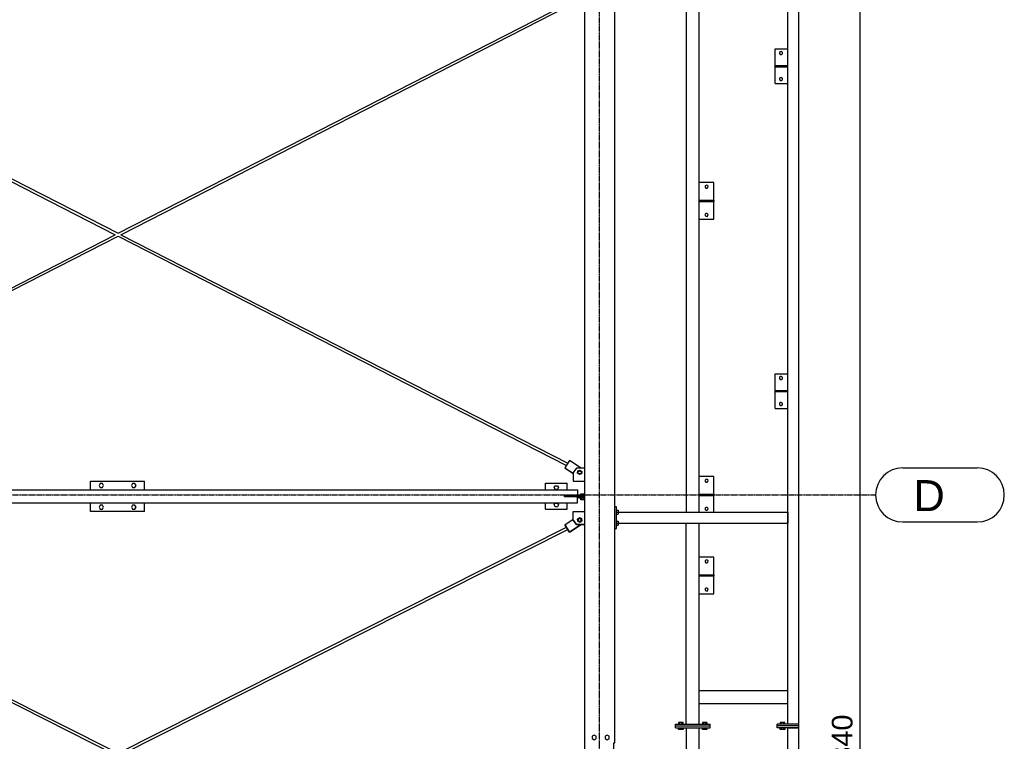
# Model space of a CAD drawing. Header units: millimetres. Extents: x -288865 to 11255, y 102926 to 380857.
# Tile 98 of 142: x -150073 to -145524, y 273375 to 276706. Entities that reach past the tile are written whole.
import ezdxf

# ---------------------------------------------------------------- set-up
doc = ezdxf.new("R2010")
doc.units = ezdxf.units.MM
doc.header["$MEASUREMENT"] = 0
doc.set_wipeout_variables(frame=1)
doc.linetypes.add('DXK_LINE_DOT3', pattern=[5.9187, 2.979, -0.9799, 0.9799, -0.9799])
for name, color, linetype in [('TS_INNE_OBIEKTY', 7, 'Continuous'), ('TS_LINIE_WIDOCZNE', 7, 'Continuous'), ('TS_WYMIARY', 7, 'Continuous'), ('TS_WYMIARY_TEKST', 7, 'Continuous')]:
    doc.layers.add(name, color=color, linetype=linetype)
doc.styles.add('ARIAL', font='arial.ttf')

# ---------------------------------------------------------------- blocks, each defined once
blk = doc.blocks.new('Part-65880428-1573 - 1330')
at = {"layer": 'TS_LINIE_WIDOCZNE', "color": 1, "linetype": 'Continuous'}
for p, q in [((47915, 58498), (49986.5, 59556.2)), ((47928.2, 58491.2), (49993, 59546)), ((46078.3, 57559.7), (47902, 58491.3)), ((46083.7, 57549), (47915, 58484.5)), ((46079.1, 57558.1), (46078.3, 57559.7)), ((46078.3, 57559.7), (46079, 57558.1)), ((46080.9, 57554.4), (46079, 57558.1)), ((46081.1, 57554.3), (46079.1, 57558.1)), ((46083, 57550.5), (46081.1, 57554.3)), ((46082.6, 57551.2), (46082.9, 57550.6)), ((46082.9, 57550.6), (46083.7, 57549)), ((46083.7, 57549), (46083, 57550.5))]:
    blk.add_line(p, q, dxfattribs=at)
blk = doc.blocks.new('Part-65880428-1577 - 1330')
at = {"layer": 'TS_LINIE_WIDOCZNE', "color": 1, "linetype": 'Continuous'}
for p, q in [((46080.6, 57012), (46079.1, 57008.9)), ((46079.1, 57008.9), (47901.8, 56090.7)), ((46081.2, 57013.1), (46084.5, 57019.6)), ((46084.5, 57019.6), (47915, 56097.4)), ((47928.3, 56090.7), (49992.5, 55050.9)), ((47915, 56084), (49986, 55040.7))]:
    blk.add_line(p, q, dxfattribs=at)
blk = doc.blocks.new('Part-65880428-1770 - 1330')
at = {"layer": 'TS_LINIE_WIDOCZNE', "color": 1, "linetype": 'Continuous'}
for p, q in [((47787.6, 57313.8), (47787.6, 57353.8)), ((47787.6, 57353.8), (48037.6, 57353.8)), ((48037.6, 57313.8), (48037.6, 57353.8)), ((47787.6, 57213.8), (47787.6, 57253.8)), ((48037.6, 57213.8), (48037.6, 57253.8)), ((48037.6, 57213.8), (47787.6, 57213.8))]:
    blk.add_line(p, q, dxfattribs=at)
blk = doc.blocks.new('Bolt-65880428-3880 - 1330')
at = {"layer": 'TS_INNE_OBIEKTY', "color": 1, "linetype": 'Continuous'}
for centre, start, end in [((50634, 56983.1), 108, 288), ((50634, 56983.1), 108, 288), ((50634, 56983.1), 288, 108), ((50634, 56983.1), 288, 108), ((50634, 56853.1), 108, 288), ((50634, 56853.1), 108, 288), ((50634, 56853.1), 288, 108), ((50634, 56853.1), 288, 108)]:
    blk.add_arc(centre, 7, start, end, dxfattribs=at)
blk = doc.blocks.new('Bolt-65880428-3891 - 1330')
at = {"layer": 'TS_INNE_OBIEKTY', "color": 1, "linetype": 'Continuous'}
for centre, start, end in [((50977.8, 57829.9), 108.0093, 288.0093), ((50977.8, 57829.9), 108.0093, 288.0093), ((50977.8, 57829.9), 288.0093, 108.0093), ((50977.8, 57829.9), 288.0093, 108.0093), ((50977.8, 57709.9), 108.0093, 288.0093), ((50977.8, 57709.9), 108.0093, 288.0093), ((50977.8, 57709.9), 288.0093, 108.0093), ((50977.8, 57709.9), 288.0093, 108.0093)]:
    blk.add_arc(centre, 7, start, end, dxfattribs=at)
blk = doc.blocks.new('Bolt-65880428-2150 - 1330')
at = {"layer": 'TS_INNE_OBIEKTY', "color": 1, "linetype": 'Continuous'}
for p, q in [((47982.4, 57342.8), (47977.2, 57333.8)), ((47977.2, 57333.8), (47982.4, 57324.8)), ((47992.8, 57342.8), (47982.4, 57342.8)), ((47982.4, 57324.8), (47992.8, 57324.8)), ((47998, 57333.8), (47992.8, 57342.8)), ((47992.8, 57324.8), (47998, 57333.8)), ((47982.4, 57242.8), (47977.2, 57233.8)), ((47977.2, 57233.8), (47982.4, 57224.8)), ((47992.8, 57242.8), (47982.4, 57242.8)), ((47998, 57233.8), (47992.8, 57242.8)), ((47992.8, 57224.8), (47998, 57233.8)), ((47982.4, 57224.8), (47992.8, 57224.8))]:
    blk.add_line(p, q, dxfattribs=at)
blk = doc.blocks.new('Part-65880428-1572 - 1330')
at = {"layer": 'TS_LINIE_WIDOCZNE', "color": 1, "linetype": 'Continuous'}
for p, q in [((46078.5, 59422.7), (47901.8, 58491.2)), ((46080.6, 59427), (46081.1, 59427.9)), ((46081.1, 59427.9), (46083.1, 59431.7)), ((46083.1, 59431.7), (46083.9, 59433.4)), ((46083.9, 59433.4), (47915, 58498)), ((47915, 58484.5), (49986.1, 57426.5)), ((47928, 58491.3), (49992.6, 57436.6))]:
    blk.add_line(p, q, dxfattribs=at)
blk = doc.blocks.new('Part-65880428-1576 - 1330')
at = {"layer": 'TS_LINIE_WIDOCZNE', "color": 1, "linetype": 'Continuous'}
for p, q in [((47915, 56097.4), (49986.1, 57140.8)), ((47928.2, 56090.7), (49992.6, 57130.6)), ((46079.2, 55172.6), (47901.7, 56090.7)), ((46084.5, 55161.9), (47915, 56084)), ((46080.8, 55169.3), (46079.2, 55172.6)), ((46081.3, 55168.3), (46084.5, 55161.9))]:
    blk.add_line(p, q, dxfattribs=at)
blk = doc.blocks.new('Part-65880428-3666 - 1330')
at = {"layer": 'TS_LINIE_WIDOCZNE', "color": 1, "linetype": 'Continuous'}
for p, q in [((50490, 56223.6), (50490, 56231.6)), ((50490, 56223.6), (50490, 56231.6)), ((50490, 56231.6), (50490, 56231.6)), ((50490, 56231.6), (50650, 56231.5)), ((50650, 56223.5), (50650, 56231.5)), ((50490, 56223.6), (50490, 56223.6)), ((50490, 56223.6), (50650, 56223.5))]:
    blk.add_line(p, q, dxfattribs=at)
blk = doc.blocks.new('Part-65880428-1707 - 1330')
at = {"layer": 'TS_LINIE_WIDOCZNE', "color": 1, "linetype": 'Continuous'}
for p, q in [((49978.1, 57280.8), (49978.1, 57286.8)), ((49978.1, 57286.8), (50070, 57286.8)), ((50043.2, 57280.8), (49978.1, 57280.8))]:
    blk.add_line(p, q, dxfattribs=at)
blk = doc.blocks.new('Part-65880428-1711 - 1330')
at = {"layer": 'TS_LINIE_WIDOCZNE', "color": 1, "linetype": 'Continuous'}
for p, q in [((50000.1, 57448.4), (49978.6, 57414.7)), ((49978.6, 57414.7), (50017.7, 57389.9)), ((49978.6, 57414.7), (49978.6, 57414.6)), ((49978.6, 57414.6), (50017.7, 57389.7)), ((50054.6, 57413.8), (50000.1, 57448.4))]:
    blk.add_line(p, q, dxfattribs=at)
blk = doc.blocks.new('Part-65880428-1712 - 1330')
at = {"layer": 'TS_LINIE_WIDOCZNE', "color": 1, "linetype": 'Continuous'}
for p, q in [((49978.6, 57152.8), (50017.6, 57177.6)), ((49978.6, 57152.7), (49978.6, 57152.8)), ((49978.6, 57152.8), (50000.1, 57119)), ((50000.1, 57118.9), (49978.6, 57152.7)), ((50055, 57153.8), (50000.1, 57118.9)), ((50000.1, 57119), (50054.8, 57153.8)), ((50000.1, 57118.9), (50000.1, 57119))]:
    blk.add_line(p, q, dxfattribs=at)
blk = doc.blocks.new('Part-65880428-1713 - 1330')
at = {"layer": 'TS_LINIE_WIDOCZNE', "color": 1, "linetype": 'Continuous'}
for p, q in [((50017.6, 57174), (50017.6, 57214)), ((50017.6, 57214), (50070, 57214)), ((50017.6, 57173.8), (50017.6, 57174)), ((50017.6, 57174), (50032.6, 57154)), ((50032.6, 57153.8), (50017.6, 57173.8)), ((50032.6, 57153.8), (50032.6, 57154)), ((50032.6, 57154), (50070, 57154)), ((50070, 57153.8), (50032.6, 57153.8)), ((50040.6, 57174.1), (50041, 57176.3)), ((50041, 57172), (50040.6, 57174.1)), ((50041, 57176.1), (50040.7, 57174.1)), ((50041, 57176.3), (50042, 57178.2)), ((50042, 57178.1), (50041, 57176.1)), ((50042, 57170), (50041, 57172)), ((50042, 57178.2), (50043.5, 57179.8)), ((50043.5, 57179.6), (50042, 57178.1)), ((50043.5, 57168.5), (50042, 57170)), ((50043.5, 57179.8), (50045.5, 57180.8)), ((50045.5, 57180.6), (50043.5, 57179.6)), ((50045.5, 57167.5), (50043.5, 57168.5)), ((50045.5, 57180.8), (50047.6, 57181.1)), ((50047.6, 57181), (50045.5, 57180.6)), ((50047.6, 57167.1), (50045.5, 57167.5)), ((50047.6, 57181), (50047.6, 57181.1)), ((50047.6, 57181.1), (50049.8, 57180.8)), ((50049.8, 57180.6), (50047.6, 57181)), ((50049.8, 57167.5), (50047.6, 57167.1)), ((50049.8, 57180.8), (50051.8, 57179.8)), ((50051.8, 57179.6), (50049.8, 57180.6)), ((50051.8, 57168.5), (50049.8, 57167.5)), ((50051.8, 57179.8), (50053.3, 57178.2)), ((50053.3, 57178.1), (50051.8, 57179.6)), ((50053.3, 57170), (50051.8, 57168.5)), ((50053.3, 57178.2), (50054.3, 57176.3)), ((50054.3, 57176.1), (50053.3, 57178.1)), ((50054.3, 57172), (50053.3, 57170)), ((50054.3, 57176.3), (50054.6, 57174.1)), ((50054.6, 57174.1), (50054.3, 57176.1)), ((50054.6, 57174.1), (50054.3, 57172))]:
    blk.add_line(p, q, dxfattribs=at)
blk = doc.blocks.new('Part-65880428-1714 - 1330')
at = {"layer": 'TS_LINIE_WIDOCZNE', "color": 1, "linetype": 'Continuous'}
for p, q in [((50032.7, 57413.8), (50017.7, 57393.8)), ((50070, 57413.8), (50032.7, 57413.8)), ((50017.7, 57393.8), (50017.7, 57353.6)), ((50040.7, 57393.8), (50041, 57395.9)), ((50041, 57391.6), (50040.7, 57393.8)), ((50041, 57395.9), (50042, 57397.9)), ((50042, 57389.7), (50041, 57391.6)), ((50042, 57397.9), (50043.5, 57399.4)), ((50043.5, 57388.1), (50042, 57389.7)), ((50043.5, 57399.4), (50045.5, 57400.4)), ((50045.5, 57387.1), (50043.5, 57388.1)), ((50045.5, 57400.4), (50047.7, 57400.8)), ((50047.6, 57386.8), (50045.5, 57387.1)), ((50049.8, 57387.1), (50047.6, 57386.8)), ((50047.7, 57400.6), (50047.7, 57400.8)), ((50047.7, 57400.8), (50049.8, 57400.4)), ((50049.8, 57400.4), (50051.8, 57399.4)), ((50051.8, 57388.1), (50049.8, 57387.1)), ((50051.8, 57399.4), (50053.3, 57397.9)), ((50053.3, 57389.6), (50051.8, 57388.1)), ((50053.3, 57397.9), (50054.3, 57395.9)), ((50054.3, 57391.6), (50053.3, 57389.6)), ((50054.3, 57395.9), (50054.7, 57393.8)), ((50054.7, 57393.8), (50054.3, 57391.6)), ((50017.7, 57353.8), (50070, 57353.8)), ((50017.7, 57353.6), (50070, 57353.6))]:
    blk.add_line(p, q, dxfattribs=at)
blk = doc.blocks.new('Part-65880428-1727 - 1330')
at = {"layer": 'TS_LINIE_WIDOCZNE', "color": 1, "linetype": 'Continuous'}
for p, q in [((50043.2, 57274.8), (50043.2, 57280.8)), ((50043.2, 57280.8), (50070, 57280.8)), ((50070, 57274.8), (50043.2, 57274.8))]:
    blk.add_line(p, q, dxfattribs=at)
blk = doc.blocks.new('Part-65880428-1755 - 1330')
at = {"layer": 'TS_LINIE_WIDOCZNE', "color": 1, "linetype": 'Continuous'}
for p, q in [((50070, 62018.5), (50070, 56095.2)), ((50210, 62018.5), (50070, 62018.5)), ((50210, 60945.6), (50210, 62018.5)), ((50206, 60835.6), (50206, 60945.6)), ((50206, 60945.6), (50210, 60945.6)), ((50210, 60835.6), (50206, 60835.6)), ((50210, 56145.3), (50210, 60835.6)), ((50206, 56095.2), (50206, 56145.3)), ((50206, 56145.3), (50210, 56145.3)), ((50070, 56095.2), (50206, 56095.2))]:
    blk.add_line(p, q, dxfattribs=at)
blk = doc.blocks.new('Bolt-65880428-2149 - 1330')
at = {"layer": 'TS_INNE_OBIEKTY', "color": 1, "linetype": 'Continuous'}
for p, q in [((47832.4, 57342.8), (47827.2, 57333.8)), ((47827.2, 57333.8), (47832.4, 57324.8)), ((47842.8, 57342.8), (47832.4, 57342.8)), ((47832.4, 57324.8), (47842.8, 57324.8)), ((47848, 57333.8), (47842.8, 57342.8)), ((47842.8, 57324.8), (47848, 57333.8)), ((47832.4, 57242.8), (47827.2, 57233.8)), ((47827.2, 57233.8), (47832.4, 57224.8)), ((47842.8, 57242.8), (47832.4, 57242.8)), ((47848, 57233.8), (47842.8, 57242.8)), ((47842.8, 57224.8), (47848, 57233.8)), ((47832.4, 57224.8), (47842.8, 57224.8))]:
    blk.add_line(p, q, dxfattribs=at)
blk = doc.blocks.new('Part-65880428-1793 - 1330')
at = {"layer": 'TS_LINIE_WIDOCZNE', "color": 1, "linetype": 'Continuous'}
for p, q in [((45795, 57313.8), (50038.2, 57313.8)), ((50038.2, 57313.8), (50038.2, 57286.8)), ((50038.2, 57253.8), (50038.2, 57280.8)), ((45795, 57253.8), (50038.2, 57253.8))]:
    blk.add_line(p, q, dxfattribs=at)
blk = doc.blocks.new('Bolt-65880428-3899 - 1330')
at = {"layer": 'TS_INNE_OBIEKTY', "color": 1, "linetype": 'Continuous'}
for centre, start, end in [((50634, 58712.9), 108, 288), ((50634, 58712.9), 108, 288), ((50634, 58712.9), 288, 108), ((50634, 58712.9), 288, 108), ((50634, 58582.9), 108, 288), ((50634, 58582.9), 108, 288), ((50634, 58582.9), 288, 108), ((50634, 58582.9), 288, 108)]:
    blk.add_arc(centre, 7, start, end, dxfattribs=at)
blk = doc.blocks.new('Bolt-65880428-1966 - 1330')
at = {"layer": 'TS_INNE_OBIEKTY', "color": 1, "linetype": 'Continuous'}
for p, q in [((50052.8, 57286.8), (50052.8, 57294.7)), ((50052.8, 57294.7), (50070, 57294.7)), ((50052.8, 57266.9), (50052.8, 57274.8)), ((50058, 57286.8), (50058, 57294.7)), ((50058, 57266.9), (50058, 57274.8)), ((50068.3, 57286.8), (50068.3, 57294.7)), ((50068.3, 57266.9), (50068.3, 57274.8)), ((50070, 57266.9), (50052.8, 57266.9))]:
    blk.add_line(p, q, dxfattribs=at)
blk = doc.blocks.new('Bolt-65880428-1969 - 1330')
at = {"layer": 'TS_INNE_OBIEKTY', "color": 1, "linetype": 'Continuous'}
for p, q in [((50038.1, 57390.7), (50039.3, 57401)), ((50038.1, 57390.5), (50038.1, 57390.7)), ((50046.4, 57384.4), (50038.1, 57390.7)), ((50046.4, 57384.3), (50038.1, 57390.5)), ((50039.3, 57401), (50048.9, 57405.1)), ((50056, 57388.5), (50046.4, 57384.4)), ((50056, 57388.3), (50046.4, 57384.3)), ((50046.4, 57384.3), (50046.4, 57384.4)), ((50048.9, 57405.1), (50057.2, 57398.8)), ((50057.2, 57398.8), (50056, 57388.5)), ((50057.2, 57398.7), (50056, 57388.3)), ((50056, 57388.3), (50056, 57388.5))]:
    blk.add_line(p, q, dxfattribs=at)
blk = doc.blocks.new('Bolt-65880428-1970 - 1330')
at = {"layer": 'TS_INNE_OBIEKTY', "color": 1, "linetype": 'Continuous'}
for p, q in [((50038.1, 57179), (50046.4, 57185.2)), ((50046.4, 57185.2), (50056, 57181.2)), ((50039.3, 57168.7), (50038.1, 57179)), ((50039.3, 57168.5), (50038.1, 57178.9)), ((50039.3, 57168.5), (50039.3, 57168.7)), ((50048.9, 57164.6), (50039.3, 57168.7)), ((50039.3, 57168.5), (50048.9, 57164.5)), ((50057.2, 57170.9), (50048.9, 57164.6)), ((50048.9, 57164.5), (50057.2, 57170.7)), ((50048.9, 57164.5), (50048.9, 57164.6)), ((50056, 57181.2), (50057.2, 57170.9)), ((50057.2, 57170.7), (50057.2, 57170.9))]:
    blk.add_line(p, q, dxfattribs=at)
blk = doc.blocks.new('Bolt-65880428-2004 - 1330')
at = {"layer": 'TS_INNE_OBIEKTY', "color": 1, "linetype": 'Continuous'}
for p, q in [((50115, 56180.9), (50106, 56175.7)), ((50106, 56175.7), (50106, 56165.3)), ((50106, 56165.3), (50115, 56160.1)), ((50124, 56175.7), (50115, 56180.9)), ((50115, 56160.1), (50124, 56165.3)), ((50124, 56165.3), (50124, 56175.7)), ((50175, 56180.9), (50166, 56175.7)), ((50166, 56175.7), (50166, 56165.3)), ((50166, 56165.3), (50175, 56160.1)), ((50184, 56175.7), (50175, 56180.9)), ((50175, 56160.1), (50184, 56165.3)), ((50184, 56165.3), (50184, 56175.7))]:
    blk.add_line(p, q, dxfattribs=at)
blk = doc.blocks.new('GridLine-65880428-2366 - 1330')
at = {"layer": 'TS_INNE_OBIEKTY', "color": 4, "linetype": 'Continuous'}
for p, q in [((51540.1, 57415.2), (51884.6, 57415.2)), ((51540.1, 57165.2), (51884.6, 57165.2))]:
    blk.add_line(p, q, dxfattribs=at)
at = {"layer": 'TS_INNE_OBIEKTY', "color": 4, "linetype": 'DXK_LINE_DOT3'}
blk.add_line((33695.7, 57290.2), (51415.1, 57290.2), dxfattribs=at)
at = {"layer": 'TS_INNE_OBIEKTY', "color": 4, "linetype": 'Continuous'}
for centre, start, end in [((51540.1, 57290.2), 90, 270), ((51884.6, 57290.2), 270, 90)]:
    blk.add_arc(centre, 125, start, end, dxfattribs=at)
at = {"layer": 'TS_INNE_OBIEKTY', "color": 2, "linetype": 'Continuous', "style": 'ARIAL'}
blk.add_text('D', height=143.3, dxfattribs=at).set_placement((51590.1, 57215.2))
blk = doc.blocks.new('Bolt-65880428-4048 - 1330')
at = {"layer": 'TS_INNE_OBIEKTY', "color": 1, "linetype": 'Continuous'}
for centre, start, end in [((50634, 57355.8), 108, 288), ((50634, 57355.8), 108, 288), ((50634, 57355.8), 288, 108), ((50634, 57355.8), 288, 108), ((50634, 57225.8), 108, 288), ((50634, 57225.8), 108, 288), ((50634, 57225.8), 288, 108), ((50634, 57225.8), 288, 108)]:
    blk.add_arc(centre, 7, start, end, dxfattribs=at)
blk = doc.blocks.new('GridLine-65880428-2358 - 1330')
at = {"layer": 'TS_INNE_OBIEKTY', "color": 4, "linetype": 'DXK_LINE_DOT3'}
blk.add_line((50140, 49250.8), (50140, 62316), dxfattribs=at)
blk = doc.blocks.new('Bolt-65880428-3861 - 1330')
at = {"layer": 'TS_INNE_OBIEKTY', "color": 1, "linetype": 'Continuous'}
for p, q in [((50052.8, 57286.8), (50052.8, 57294.7)), ((50052.8, 57294.7), (50070, 57294.7)), ((50052.8, 57266.9), (50052.8, 57274.8)), ((50058, 57286.8), (50058, 57294.7)), ((50058, 57266.9), (50058, 57274.8)), ((50068.3, 57286.8), (50068.3, 57294.7)), ((50068.3, 57266.9), (50068.3, 57274.8)), ((50070, 57266.9), (50052.8, 57266.9))]:
    blk.add_line(p, q, dxfattribs=at)
blk = doc.blocks.new('Bolt-65880428-3893 - 1330')
at = {"layer": 'TS_INNE_OBIEKTY', "color": 1, "linetype": 'Continuous'}
for centre, start, end in [((50977.8, 59329.9), 108.0093, 288.0093), ((50977.8, 59329.9), 108.0093, 288.0093), ((50977.8, 59329.9), 288.0093, 108.0093), ((50977.8, 59329.9), 288.0093, 108.0093), ((50977.8, 59209.9), 108.0093, 288.0093), ((50977.8, 59209.9), 108.0093, 288.0093), ((50977.8, 59209.9), 288.0093, 108.0093), ((50977.8, 59209.9), 288.0093, 108.0093)]:
    blk.add_arc(centre, 7, start, end, dxfattribs=at)
blk = doc.blocks.new('Part-65880428-3720 - 1330')
at = {"layer": 'TS_LINIE_WIDOCZNE', "color": 1, "linetype": 'Continuous'}
for p, q in [((50218, 57235.2), (50210, 57235.2)), ((50218, 57135.2), (50218, 57235.2)), ((50210, 57135.2), (50218, 57135.2))]:
    blk.add_line(p, q, dxfattribs=at)
blk = doc.blocks.new('Part-65880428-3664 - 1330')
at = {"layer": 'TS_LINIE_WIDOCZNE', "color": 1, "linetype": 'Continuous'}
for p, q in [((50960, 56223.5), (50960, 56231.5)), ((51060, 56231.5), (50960, 56231.5)), ((51060, 56223.5), (51060, 56231.5)), ((51060, 56223.5), (50960, 56223.5))]:
    blk.add_line(p, q, dxfattribs=at)
blk = doc.blocks.new('Part-65880428-3752 - 1330')
at = {"layer": 'TS_LINIE_WIDOCZNE', "color": 1, "linetype": 'Continuous'}
for p, q in [((49890.2, 57313.8), (49890.2, 57343.8)), ((49890.2, 57343.8), (49990.2, 57343.8)), ((49990.2, 57313.8), (49990.2, 57343.8)), ((49890.2, 57223.8), (49890.2, 57253.8)), ((49990.2, 57223.8), (49990.2, 57253.8)), ((49890.2, 57223.8), (49990.2, 57223.8))]:
    blk.add_line(p, q, dxfattribs=at)
blk = doc.blocks.new('Bolt-65880428-3836 - 1330')
at = {"layer": 'TS_INNE_OBIEKTY', "color": 1, "linetype": 'Continuous'}
for p, q in [((50525.4, 56239.5), (50504.6, 56239.5)), ((50504.6, 56239.5), (50504.6, 56231.6)), ((50509.8, 56231.6), (50509.8, 56239.5)), ((50520.2, 56231.6), (50520.2, 56239.5)), ((50525.4, 56231.6), (50525.4, 56239.5)), ((50635.4, 56239.5), (50614.6, 56239.5)), ((50614.6, 56239.5), (50614.6, 56231.6)), ((50635.4, 56231.6), (50614.6, 56231.6)), ((50618, 56231.5), (50618, 56231.6)), ((50619.8, 56231.6), (50619.8, 56239.5)), ((50630.2, 56231.6), (50630.2, 56239.5)), ((50632, 56231.5), (50632, 56231.6)), ((50635.4, 56239.5), (50635.4, 56231.6)), ((50504.6, 56207.6), (50504.6, 56215.6)), ((50525.4, 56207.6), (50504.6, 56207.6)), ((50509.8, 56207.6), (50509.8, 56215.6)), ((50520.2, 56207.6), (50520.2, 56215.6)), ((50525.4, 56215.6), (50525.4, 56207.6)), ((50614.6, 56207.6), (50614.6, 56215.5)), ((50635.4, 56207.6), (50614.6, 56207.6)), ((50619.8, 56207.6), (50619.8, 56215.5)), ((50630.2, 56207.6), (50630.2, 56215.5)), ((50635.4, 56215.5), (50635.4, 56207.6))]:
    blk.add_line(p, q, dxfattribs=at)
blk = doc.blocks.new('Part-65880428-3593 - 1330')
at = {"layer": 'TS_LINIE_WIDOCZNE', "color": 1, "linetype": 'Continuous'}
for p, q in [((50667.9, 57003.2), (50600, 57003.2)), ((50667.9, 57003.1), (50667.9, 57003.2))]:
    blk.add_line(p, q, dxfattribs=at)
blk = doc.blocks.new('Part-65880428-3605 - 1330')
at = {"layer": 'TS_LINIE_WIDOCZNE', "color": 1, "linetype": 'Continuous'}
for p, q in [((50667.9, 58733), (50599.9, 58733)), ((50667.9, 58732.9), (50667.9, 58733))]:
    blk.add_line(p, q, dxfattribs=at)
blk = doc.blocks.new('Part-65880428-3642 - 1330')
at = {"layer": 'TS_LINIE_WIDOCZNE', "color": 1, "linetype": 'Continuous'}
for p, q in [((51010, 62010.5), (51060, 62010.5)), ((51010, 56231.5), (51010, 62010.5)), ((51060, 56231.5), (51060, 62010.5)), ((51060, 56231.5), (51010, 56231.5))]:
    blk.add_line(p, q, dxfattribs=at)
blk = doc.blocks.new('Part-65880428-3663 - 1330')
at = {"layer": 'TS_LINIE_WIDOCZNE', "color": 1, "linetype": 'Continuous'}
for p, q in [((50960, 56215.5), (50960, 56223.5)), ((51060, 56223.5), (50960, 56223.5)), ((51060, 56215.5), (50960, 56215.5)), ((51060, 56215.5), (51060, 56223.5))]:
    blk.add_line(p, q, dxfattribs=at)
blk = doc.blocks.new('Part-65880428-3665 - 1330')
at = {"layer": 'TS_LINIE_WIDOCZNE', "color": 1, "linetype": 'Continuous'}
for p, q in [((50490, 56215.6), (50490, 56223.6)), ((50490, 56215.6), (50490, 56223.6)), ((50490, 56223.6), (50490, 56223.6)), ((50490, 56223.6), (50650, 56223.5)), ((50490, 56215.6), (50490, 56215.6)), ((50490, 56215.6), (50650, 56215.5)), ((50650, 56215.5), (50650, 56223.5))]:
    blk.add_line(p, q, dxfattribs=at)
blk = doc.blocks.new('Part-65880428-3669 - 1330')
at = {"layer": 'TS_LINIE_WIDOCZNE', "color": 1, "linetype": 'Continuous'}
for p, q in [((50540, 56215.5), (50540, 56115.5)), ((50540, 56215.5), (50582.9, 56215.5)), ((50600, 56115.5), (50600, 56215.5)), ((50540, 56115.5), (50600, 56115.5))]:
    blk.add_line(p, q, dxfattribs=at)
blk = doc.blocks.new('Part-65880428-3670 - 1330')
at = {"layer": 'TS_LINIE_WIDOCZNE', "color": 1, "linetype": 'Continuous'}
for p, q in [((51010.1, 50170.5), (51010, 56215.5)), ((51010, 56215.5), (51060, 56215.5)), ((51060.1, 50170.5), (51060, 56215.5)), ((51010.1, 50170.5), (51060.1, 50170.5))]:
    blk.add_line(p, q, dxfattribs=at)
blk = doc.blocks.new('Part-65880428-3671 - 1330')
at = {"layer": 'TS_LINIE_WIDOCZNE', "color": 1, "linetype": 'Continuous'}
for p, q in [((50600.1, 56326.5), (50600.1, 56386.5)), ((50600.1, 56386.5), (51010, 56386.5)), ((50600.1, 56326.5), (51010, 56326.5))]:
    blk.add_line(p, q, dxfattribs=at)
blk = doc.blocks.new('Part-65880428-3721 - 1330')
at = {"layer": 'TS_LINIE_WIDOCZNE', "color": 1, "linetype": 'Continuous'}
for p, q in [((50218, 57210.1), (51010, 57210.1)), ((51010, 57210.1), (51010, 57160.1)), ((50218, 57160.1), (51010, 57160.1))]:
    blk.add_line(p, q, dxfattribs=at)
blk = doc.blocks.new('Part-65880428-3725 - 1330')
at = {"layer": 'TS_LINIE_WIDOCZNE', "color": 1, "linetype": 'Continuous'}
for p, q in [((50539.9, 59560.1), (50539.9, 57210.1)), ((50599.9, 57210.1), (50599.9, 59560.1)), ((50539.9, 57210.1), (50599.9, 57210.1))]:
    blk.add_line(p, q, dxfattribs=at)
blk = doc.blocks.new('Part-65880428-3726 - 1330')
at = {"layer": 'TS_LINIE_WIDOCZNE', "color": 1, "linetype": 'Continuous'}
for p, q in [((50540.1, 56231.6), (50540, 57159.7)), ((50540, 57159.7), (50600, 57159.7)), ((50600, 57159.7), (50600, 57159.7)), ((50600.1, 56231.5), (50600, 57159.7))]:
    blk.add_line(p, q, dxfattribs=at)
blk = doc.blocks.new('Part-65880428-3727 - 1330')
at = {"layer": 'TS_LINIE_WIDOCZNE', "color": 1, "linetype": 'Continuous'}
for p, q in [((50668, 57003.1), (50600, 57003.1)), ((50668, 56921.1), (50668, 57003.1)), ((50668, 56833.1), (50668, 56915.1)), ((50600, 56833.1), (50668, 56833.1))]:
    blk.add_line(p, q, dxfattribs=at)
blk = doc.blocks.new('Part-65880428-3734 - 1330')
at = {"layer": 'TS_LINIE_WIDOCZNE', "color": 1, "linetype": 'Continuous'}
for p, q in [((50600, 56921.1), (50668, 56921.1)), ((50668, 56915.1), (50600, 56915.1)), ((50668, 56921.1), (50668, 56915.1))]:
    blk.add_line(p, q, dxfattribs=at)
blk = doc.blocks.new('Part-65880428-3737 - 1330')
at = {"layer": 'TS_LINIE_WIDOCZNE', "color": 1, "linetype": 'Continuous'}
for p, q in [((50950.3, 57773), (50950.3, 57773)), ((50950.3, 57773), (51010, 57773)), ((50950.3, 57773), (50950.3, 57767)), ((50950.3, 57767), (50950.3, 57767)), ((50950.3, 57767), (51010, 57767)), ((50985.3, 57767), (50985.3, 57773))]:
    blk.add_line(p, q, dxfattribs=at)
blk = doc.blocks.new('Part-65880428-3738 - 1330')
at = {"layer": 'TS_LINIE_WIDOCZNE', "color": 1, "linetype": 'Continuous'}
for p, q in [((50950.3, 57689.9), (50950.3, 57849.9)), ((50950.3, 57849.9), (51010, 57849.9)), ((50950.3, 57689.9), (51010, 57689.9))]:
    blk.add_line(p, q, dxfattribs=at)
blk = doc.blocks.new('Part-65880428-3739 - 1330')
at = {"layer": 'TS_LINIE_WIDOCZNE', "color": 1, "linetype": 'Continuous'}
for p, q in [((50950.3, 59273), (50950.3, 59273)), ((50950.3, 59273), (51010, 59273)), ((50950.3, 59273), (50950.3, 59267)), ((50950.3, 59267), (50950.3, 59267)), ((50950.3, 59267), (51010, 59267)), ((50985.3, 59267), (50985.3, 59273))]:
    blk.add_line(p, q, dxfattribs=at)
blk = doc.blocks.new('Part-65880428-3740 - 1330')
at = {"layer": 'TS_LINIE_WIDOCZNE', "color": 1, "linetype": 'Continuous'}
for p, q in [((50950.3, 59189.9), (50950.3, 59349.9)), ((50950.3, 59349.9), (51010, 59349.9)), ((50950.3, 59189.9), (51010, 59189.9))]:
    blk.add_line(p, q, dxfattribs=at)
blk = doc.blocks.new('Part-65880428-3766 - 1330')
at = {"layer": 'TS_LINIE_WIDOCZNE', "color": 1, "linetype": 'Continuous'}
for p, q in [((50668, 58732.9), (50599.9, 58732.9)), ((50668, 58650.9), (50668, 58732.9)), ((50668, 58562.9), (50668, 58644.9)), ((50599.9, 58562.9), (50668, 58562.9))]:
    blk.add_line(p, q, dxfattribs=at)
blk = doc.blocks.new('Part-65880428-3767 - 1330')
at = {"layer": 'TS_LINIE_WIDOCZNE', "color": 1, "linetype": 'Continuous'}
for p, q in [((50600, 58650.9), (50668, 58650.9)), ((50600, 58650.9), (50600, 58644.9)), ((50600, 58644.9), (50668, 58644.9)), ((50668, 58650.9), (50668, 58644.9))]:
    blk.add_line(p, q, dxfattribs=at)
blk = doc.blocks.new('Part-65880428-3780 - 1330')
at = {"layer": 'TS_LINIE_WIDOCZNE', "color": 1, "linetype": 'Continuous'}
for p, q in [((50668, 57375.8), (50599.9, 57375.8)), ((50668, 57293.8), (50668, 57375.8)), ((50668, 57210.1), (50668, 57287.8)), ((50565, 57210.1), (50565, 57210.1))]:
    blk.add_line(p, q, dxfattribs=at)
blk = doc.blocks.new('Part-65880428-3781 - 1330')
at = {"layer": 'TS_LINIE_WIDOCZNE', "color": 1, "linetype": 'Continuous'}
for p, q in [((50600, 57293.8), (50668, 57293.8)), ((50600, 57293.8), (50600, 57287.8)), ((50600, 57287.8), (50668, 57287.8)), ((50668, 57293.8), (50668, 57287.8))]:
    blk.add_line(p, q, dxfattribs=at)
blk = doc.blocks.new('Bolt-65880428-3835 - 1330')
at = {"layer": 'TS_INNE_OBIEKTY', "color": 1, "linetype": 'Continuous'}
for p, q in [((50995.4, 56239.4), (50974.6, 56239.4)), ((50974.6, 56239.4), (50974.6, 56231.5)), ((50979.8, 56231.5), (50979.8, 56239.4)), ((50990.2, 56231.5), (50990.2, 56239.4)), ((50995.4, 56231.5), (50995.4, 56239.4)), ((50974.6, 56207.6), (50974.6, 56215.5)), ((50995.4, 56207.6), (50974.6, 56207.6)), ((50979.8, 56207.6), (50979.8, 56215.5)), ((50990.2, 56207.6), (50990.2, 56215.5)), ((50995.4, 56215.5), (50995.4, 56207.6))]:
    blk.add_line(p, q, dxfattribs=at)
blk = doc.blocks.new('Bolt-65880428-3878 - 1330')
at = {"layer": 'TS_INNE_OBIEKTY', "color": 1, "linetype": 'Continuous'}
for p, q in [((50218, 57219.2), (50225.9, 57219.2)), ((50218, 57210.2), (50225.9, 57210.2)), ((50218, 57201.2), (50225.9, 57201.2)), ((50225.9, 57219.2), (50225.9, 57201.2)), ((50218, 57169.2), (50225.9, 57169.2)), ((50218, 57160.2), (50225.9, 57160.2)), ((50218, 57151.2), (50225.9, 57151.2)), ((50225.9, 57169.2), (50225.9, 57151.2))]:
    blk.add_line(p, q, dxfattribs=at)
blk = doc.blocks.new('Bolt-65880428-4059 - 1330')
at = {"layer": 'TS_INNE_OBIEKTY', "color": 1, "linetype": 'Continuous'}
for p, q in [((49929.8, 57323.8), (49935, 57332.8)), ((49935, 57314.8), (49929.8, 57323.8)), ((49935, 57332.8), (49945.3, 57332.8)), ((49945.3, 57332.8), (49950.5, 57323.8)), ((49950.5, 57323.8), (49945.3, 57314.8)), ((49945.3, 57314.8), (49935, 57314.8)), ((49929.8, 57243.8), (49935, 57252.8)), ((49935, 57234.8), (49929.8, 57243.8)), ((49935, 57252.8), (49945.3, 57252.8)), ((49945.3, 57234.8), (49935, 57234.8)), ((49945.3, 57252.8), (49950.5, 57243.8)), ((49950.5, 57243.8), (49945.3, 57234.8))]:
    blk.add_line(p, q, dxfattribs=at)
blk = doc.blocks.new('StraightDimension-65880428-6126 - 1330')
at = {"layer": 'TS_WYMIARY', "color": 174, "linetype": 'Continuous'}
blk.add_line((51343.2, 50170.5), (51343.2, 62010.5), dxfattribs=at)
at = {"color": 0}
blk.add_wipeout([(51328.2, 56295.8), (51188.2, 56295.8), (51188.2, 55885.2), (51328.2, 55885.2)], dxfattribs=at).dxf.layer = 'TS_WYMIARY'
at = {"layer": 'TS_WYMIARY_TEKST', "color": 96, "style": 'ARIAL'}
blk.add_text('11840', height=95.51, rotation=90.0002, dxfattribs=at).set_placement((51308.2, 55905.2))

msp = doc.modelspace()

# ---------------------------------------------------------------- block references
for name in ['GridLine-65880428-2358 - 1330', 'Part-65880428-1755 - 1330', 'Part-65880428-3642 - 1330', 'Part-65880428-1573 - 1330', 'Part-65880428-3725 - 1330', 'Part-65880428-1572 - 1330', 'Part-65880428-3740 - 1330', 'Bolt-65880428-3893 - 1330', 'Part-65880428-3739 - 1330', 'Part-65880428-3605 - 1330', 'Part-65880428-3766 - 1330', 'Bolt-65880428-3899 - 1330', 'Part-65880428-3767 - 1330', 'Part-65880428-3738 - 1330', 'Bolt-65880428-3891 - 1330', 'Part-65880428-3737 - 1330', 'GridLine-65880428-2366 - 1330', 'Part-65880428-1711 - 1330', 'Part-65880428-1714 - 1330', 'Bolt-65880428-1969 - 1330', 'Part-65880428-3780 - 1330', 'Bolt-65880428-4048 - 1330', 'Part-65880428-1770 - 1330', 'Bolt-65880428-2149 - 1330', 'Bolt-65880428-2150 - 1330', 'Part-65880428-3752 - 1330', 'Bolt-65880428-4059 - 1330', 'Part-65880428-1793 - 1330', 'Part-65880428-1707 - 1330', 'Part-65880428-1727 - 1330', 'Bolt-65880428-1966 - 1330', 'Bolt-65880428-3861 - 1330', 'Part-65880428-3781 - 1330', 'Part-65880428-3720 - 1330', 'Part-65880428-1713 - 1330', 'Bolt-65880428-1970 - 1330', 'Bolt-65880428-3878 - 1330', 'Part-65880428-3721 - 1330', 'Part-65880428-1576 - 1330', 'Part-65880428-1712 - 1330', 'Part-65880428-3726 - 1330', 'Part-65880428-1577 - 1330', 'Part-65880428-3593 - 1330', 'Part-65880428-3727 - 1330', 'Bolt-65880428-3880 - 1330', 'Part-65880428-3734 - 1330', 'Part-65880428-3671 - 1330', 'Part-65880428-3666 - 1330', 'Part-65880428-3665 - 1330', 'Bolt-65880428-3836 - 1330', 'Part-65880428-3664 - 1330', 'Part-65880428-3663 - 1330', 'Bolt-65880428-3835 - 1330', 'Bolt-65880428-2004 - 1330', 'Part-65880428-3669 - 1330', 'Part-65880428-3670 - 1330']:
    msp.add_blockref(name, (-197533.7, 217222.2))

# ---------------------------------------------------------------- next in the draw order: block references
msp.add_blockref('StraightDimension-65880428-6126 - 1330', (-197533.7, 217222.2))

doc.saveas('drawing.dxf')
